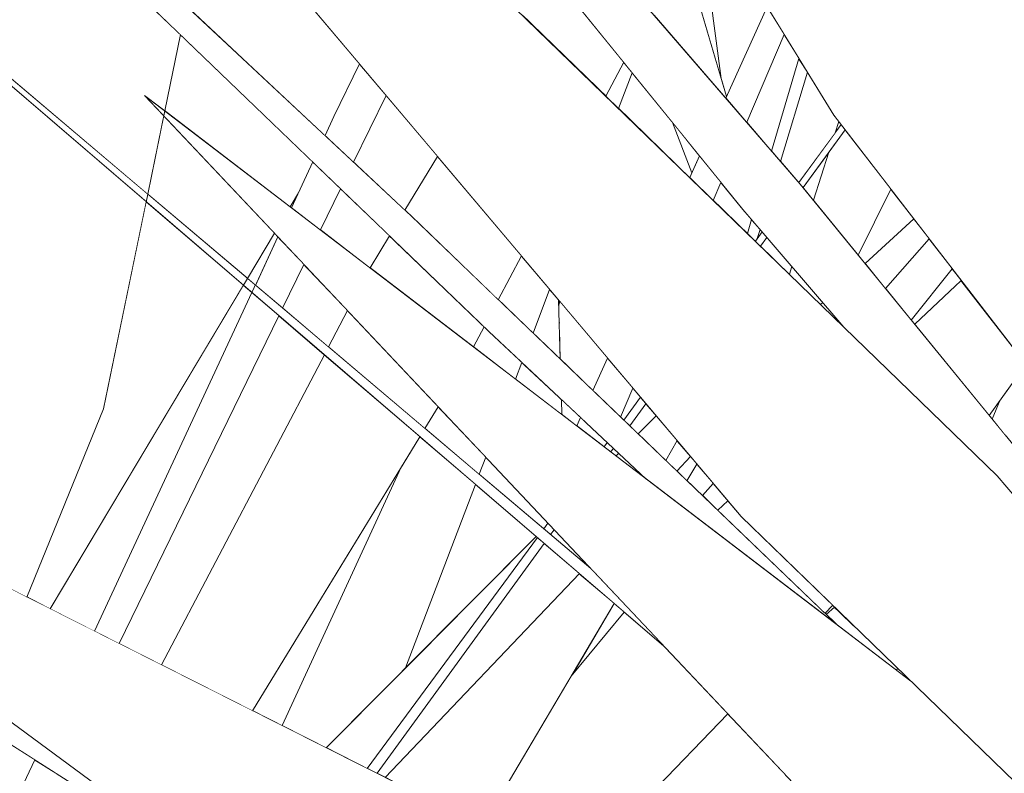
# Model space of a CAD drawing. Header units: millimetres. Extents: x 0 to 650, y -1 to 707.
# Tile 117 of 131: x 497.975 to 499.164, y 341.229 to 342.14. Entities that reach past the tile are written whole.
import ezdxf
from ezdxf.xclip import XClip

# ---------------------------------------------------------------- set-up
doc = ezdxf.new("R2010")
doc.units = ezdxf.units.MM
doc.header["$MEASUREMENT"] = 0
doc.header["$XCLIPFRAME"] = 0
doc.linetypes.add('Wipeout_Contour', pattern=[1000, 0, -1000])
doc.layers.add('Interior - Mobiliário .ARQ', color=7, linetype='Continuous')

# ---------------------------------------------------------------- blocks, each defined once
blk = doc.blocks.new('Desenho_2_2', base_point=(960.5741, 336.178))
at = {"color": 254, "linetype": 'Wipeout_Contour', "lineweight": 0, "ltscale": 4829.388295}
blk.add_wipeout([(498.3601, 340.8322), (496.8263, 341.4736), (498.3321, 340.7368), (498.6807, 340.606), (499.3805, 340.2944), (499.5772, 340.242), (499.5427, 340.2639), (498.9261, 340.5595)], dxfattribs=at).dxf.layer = 'Interior - Mobiliário .ARQ'
at = {"color": 254, "linetype": 'Wipeout_Contour', "lineweight": 0, "ltscale": 2412.343646}
blk.add_wipeout([(496.6224, 341.2489), (496.6224, 341.2266), (498.2329, 340.6751), (497.9591, 340.8016)], dxfattribs=at).dxf.layer = 'Interior - Mobiliário .ARQ'
at = {"color": 254, "linetype": 'Wipeout_Contour', "lineweight": 0, "ltscale": 3622.283626}
blk.add_wipeout([(497.2666, 341.8034), (498.2342, 341.0933), (498.5366, 340.9242), (498.3592, 341.0903), (498.974, 340.8601), (498.4406, 341.2123)], dxfattribs=at).dxf.layer = 'Interior - Mobiliário .ARQ'
at = {"color": 254, "linetype": 'Wipeout_Contour', "lineweight": 0, "ltscale": 3017.985279}
blk.add_wipeout([(497.2213, 341.7347), (498.6121, 340.8535), (498.5366, 340.9242), (498.2342, 341.0933), (497.7217, 341.4695)], dxfattribs=at).dxf.layer = 'Interior - Mobiliário .ARQ'
at = {"color": 254, "linetype": 'Wipeout_Contour', "lineweight": 0, "ltscale": 7858.786421}
blk.add_wipeout([(497.2317, 343.4568), (498.8465, 341.5397), (500.0496, 340.3721), (500.1416, 340.3179), (500.1664, 340.2924), (500.1815, 340.2862), (500.4771, 339.978), (500.4885, 339.978), (499.9777, 340.5327), (499.9716, 340.6139), (499.5283, 341.137), (499.5223, 341.1537), (499.1558, 341.589)], dxfattribs=at).dxf.layer = 'Interior - Mobiliário .ARQ'
at = {"color": 254, "linetype": 'Wipeout_Contour', "lineweight": 0, "ltscale": 3020.506734}
blk.add_wipeout([(498.4478, 341.903), (496.7129, 343.525), (498.5417, 341.7635), (498.7316, 341.5854), (498.9626, 341.4086)], dxfattribs=at).dxf.layer = 'Interior - Mobiliário .ARQ'
at = {"color": 254, "linetype": 'Wipeout_Contour', "lineweight": 0, "ltscale": 1812.084688}
blk.add_wipeout([(498.6649, 341.4768), (497.3103, 342.6223), (498.7532, 341.3831)], dxfattribs=at).dxf.layer = 'Interior - Mobiliário .ARQ'
at = {"color": 254, "linetype": 'Wipeout_Contour', "lineweight": 0, "ltscale": 2418.142684}
blk.add_wipeout([(499.0517, 341.3405), (498.1258, 342.0488), (499.2766, 340.8279), (500.0496, 340.3721)], dxfattribs=at).dxf.layer = 'Interior - Mobiliário .ARQ'
at = {"color": 254, "linetype": 'Wipeout_Contour', "lineweight": 0, "ltscale": 6655.746854}
blk.add_wipeout([(498.518, 344.1501), (499.317, 342.3004), (499.6468, 341.7447), (499.9098, 341.2586), (499.9624, 341.2079), (500.1622, 340.8269), (500.2048, 340.7945), (500.102, 340.9995), (500.0898, 341.0791), (499.7933, 341.6944), (499.4702, 342.4851)], dxfattribs=at).dxf.layer = 'Interior - Mobiliário .ARQ'
at = {"color": 254, "linetype": 'Wipeout_Contour', "lineweight": 0, "ltscale": 4231.731787}
blk.add_wipeout([(497.464, 343.6221), (498.8487, 341.9108), (498.9706, 341.7687), (499.1558, 341.589), (499.5223, 341.1537), (499.4921, 341.2379), (498.9179, 341.9416)], dxfattribs=at).dxf.layer = 'Interior - Mobiliário .ARQ'
at = {"color": 254, "linetype": 'Wipeout_Contour', "lineweight": 0, "ltscale": 3628.665806}
blk.add_wipeout([(497.6982, 344.0707), (498.9586, 342.0249), (499.4289, 341.4139), (499.2602, 341.8837), (499.5622, 341.593), (499.2624, 342.0705)], dxfattribs=at).dxf.layer = 'Interior - Mobiliário .ARQ'
at = {"color": 254, "linetype": 'Wipeout_Contour', "lineweight": 0, "ltscale": 2414.383628}
blk.add_wipeout([(497.892, 341.028), (497.9162, 341.0178), (498.0191, 341.2293), (497.9932, 341.2457)], dxfattribs=at).dxf.layer = 'Interior - Mobiliário .ARQ'
at = {"color": 254, "linetype": 'Wipeout_Contour', "lineweight": 0, "ltscale": 3025.090816}
blk.add_wipeout([(497.989, 344.5381), (499.5699, 341.6609), (499.6778, 341.4818), (499.9098, 341.2586), (499.6468, 341.7447)], dxfattribs=at).dxf.layer = 'Interior - Mobiliário .ARQ'
at = {"layer": 'Interior - Mobiliário .ARQ', "color": 7, "linetype": 'Continuous', "lineweight": 0}
for p, q in [((498.9451, 341.7985), (498.9425, 341.7961)), ((498.6892, 341.6178), (498.6923, 341.6222)), ((498.6987, 341.6162), (498.6955, 341.613)), ((499.1558, 341.589), (499.5223, 341.1537)), ((498.6164, 341.5178), (498.6207, 341.5237)), ((498.6604, 341.4806), (498.6609, 341.4811))]:
    blk.add_line(p, q, dxfattribs=at)
at = {"color": 254, "linetype": 'Wipeout_Contour', "lineweight": 0, "ltscale": 1814.893294}
blk.add_wipeout([(498.7768, 342.2255), (498.8223, 342.0693), (498.7967, 342.2631)], dxfattribs=at).dxf.layer = 'Interior - Mobiliário .ARQ'
at = {"color": 254, "linetype": 'Wipeout_Contour', "lineweight": 0, "ltscale": 3019.133733}
blk.add_wipeout([(497.672, 341.5993), (497.9838, 341.4423), (498.0765, 341.6698), (498.1278, 341.9203), (497.888, 342.1262)], dxfattribs=at).dxf.layer = 'Interior - Mobiliário .ARQ'
at = {"color": 254, "linetype": 'Wipeout_Contour', "lineweight": 0, "ltscale": 2418.842293}
blk.add_wipeout([(498.6831, 342.0479), (498.6985, 342.0329), (498.7149, 342.0762), (498.7047, 342.0888)], dxfattribs=at).dxf.layer = 'Interior - Mobiliário .ARQ'
at = {"color": 254, "linetype": 'Wipeout_Contour', "lineweight": 0, "ltscale": 1814.013131}
blk.add_wipeout([(498.7962, 341.9757), (498.7636, 342.016), (498.7869, 341.9552)], dxfattribs=at).dxf.layer = 'Interior - Mobiliário .ARQ'
at = {"color": 254, "linetype": 'Wipeout_Contour', "lineweight": 0, "ltscale": 1814.702365}
blk.add_wipeout([(498.8699, 341.8665), (498.9048, 341.8327), (498.8777, 341.8771)], dxfattribs=at).dxf.layer = 'Interior - Mobiliário .ARQ'
at = {"color": 254, "linetype": 'Wipeout_Contour', "lineweight": 0, "ltscale": 2419.601746}
blk.add_wipeout([(499.0562, 341.7721), (499.146, 341.662), (499.1906, 341.7234), (499.1124, 341.8251)], dxfattribs=at).dxf.layer = 'Interior - Mobiliário .ARQ'
at = {"color": 254, "linetype": 'Wipeout_Contour', "lineweight": 0, "ltscale": 2418.138537}
blk.add_wipeout([(498.6272, 341.8), (498.6281, 341.7299), (498.6676, 341.692), (498.6853, 341.7311)], dxfattribs=at).dxf.layer = 'Interior - Mobiliário .ARQ'
at = {"color": 254, "linetype": 'Wipeout_Contour', "lineweight": 0, "ltscale": 2417.5953}
blk.add_wipeout([(498.5232, 341.7448), (498.574, 341.7059), (498.5816, 341.726), (498.5417, 341.7635)], dxfattribs=at).dxf.layer = 'Interior - Mobiliário .ARQ'
at = {"color": 254, "linetype": 'Wipeout_Contour', "lineweight": 0, "ltscale": 2418.083114}
blk.add_wipeout([(498.7048, 341.6563), (498.712, 341.6493), (498.7316, 341.6761), (498.725, 341.6839)], dxfattribs=at).dxf.layer = 'Interior - Mobiliário .ARQ'
at = {"color": 254, "linetype": 'Wipeout_Contour', "lineweight": 0, "ltscale": 2417.8564}
blk.add_wipeout([(498.6295, 341.6811), (498.6301, 341.663), (498.6482, 341.6492), (498.6527, 341.6593)], dxfattribs=at).dxf.layer = 'Interior - Mobiliário .ARQ'
at = {"color": 254, "linetype": 'Wipeout_Contour', "lineweight": 0, "ltscale": 2418.069517}
blk.add_wipeout([(498.7689, 341.5947), (498.781, 341.583), (498.793, 341.6032), (498.7855, 341.6121)], dxfattribs=at).dxf.layer = 'Interior - Mobiliário .ARQ'
at = {"color": 254, "linetype": 'Wipeout_Contour', "lineweight": 0, "ltscale": 3020.91585}
blk.add_wipeout([(498.4167, 341.2243), (498.4406, 341.2123), (498.5277, 341.1548), (498.6932, 341.4346), (498.6511, 341.4708)], dxfattribs=at).dxf.layer = 'Interior - Mobiliário .ARQ'
at = {"color": 254, "linetype": 'Wipeout_Contour', "lineweight": 0, "ltscale": 2419.31448}
blk.add_wipeout([(498.9595, 341.43), (498.9494, 341.4213), (498.9626, 341.4086), (499.0339, 341.3541)], dxfattribs=at).dxf.layer = 'Interior - Mobiliário .ARQ'
at = {"color": 254, "linetype": 'Wipeout_Contour', "lineweight": 0, "ltscale": 2414.28562}
blk.add_wipeout([(497.9283, 341.2868), (497.8319, 341.0531), (497.892, 341.028), (497.9932, 341.2457)], dxfattribs=at).dxf.layer = 'Interior - Mobiliário .ARQ'
at = {"layer": 'Interior - Mobiliário .ARQ', "color": 7, "linetype": 'Continuous', "lineweight": 0}
for p, q in [((498.9078, 341.842), (498.9048, 341.8327)), ((499.0339, 341.3541), (499.0358, 341.356)), ((497.892, 341.028), (497.9932, 341.2457))]:
    blk.add_line(p, q, dxfattribs=at)
at = {"color": 254, "linetype": 'Wipeout_Contour', "lineweight": 0, "ltscale": 4228.220381}
blk.add_wipeout([(497.8903, 342.1319), (498.1297, 341.9295), (498.149, 342.0241), (498.1258, 342.0488), (498.1503, 342.0301), (498.1692, 342.1223), (497.9664, 342.3176)], dxfattribs=at).dxf.layer = 'Interior - Mobiliário .ARQ'
at = {"color": 254, "linetype": 'Wipeout_Contour', "lineweight": 0, "ltscale": 3025.081582}
blk.add_wipeout([(498.7967, 342.2631), (498.8223, 342.0693), (498.8287, 342.0473), (498.8779, 342.1559), (498.8037, 342.2764)], dxfattribs=at).dxf.layer = 'Interior - Mobiliário .ARQ'
at = {"color": 254, "linetype": 'Wipeout_Contour', "lineweight": 0, "ltscale": 2418.784537}
blk.add_wipeout([(498.5829, 342.1451), (498.6831, 342.0479), (498.7047, 342.0888), (498.6155, 342.199)], dxfattribs=at).dxf.layer = 'Interior - Mobiliário .ARQ'
at = {"color": 254, "linetype": 'Wipeout_Contour', "lineweight": 0, "ltscale": 3020.320497}
blk.add_wipeout([(497.9838, 341.4423), (498.0119, 341.4281), (498.2452, 341.8194), (498.1278, 341.9203), (498.0765, 341.6698)], dxfattribs=at).dxf.layer = 'Interior - Mobiliário .ARQ'
at = {"color": 254, "linetype": 'Wipeout_Contour', "lineweight": 0, "ltscale": 2419.58029}
blk.add_wipeout([(498.9962, 341.8456), (499.0208, 341.8154), (499.0737, 341.8753), (499.055, 341.8997)], dxfattribs=at).dxf.layer = 'Interior - Mobiliário .ARQ'
at = {"color": 254, "linetype": 'Wipeout_Contour', "lineweight": 0, "ltscale": 2417.896982}
blk.add_wipeout([(498.5532, 341.8018), (498.5952, 341.7615), (498.6152, 341.8142), (498.5812, 341.8547)], dxfattribs=at).dxf.layer = 'Interior - Mobiliário .ARQ'
at = {"color": 254, "linetype": 'Wipeout_Contour', "lineweight": 0, "ltscale": 2417.679586}
blk.add_wipeout([(498.5816, 341.726), (498.574, 341.7059), (498.6301, 341.663), (498.6295, 341.6811)], dxfattribs=at).dxf.layer = 'Interior - Mobiliário .ARQ'
at = {"color": 254, "linetype": 'Wipeout_Contour', "lineweight": 0, "ltscale": 3024.836993}
blk.add_wipeout([(499.1596, 341.6807), (499.1497, 341.6575), (499.1657, 341.6378), (499.2073, 341.7017), (499.1906, 341.7234)], dxfattribs=at).dxf.layer = 'Interior - Mobiliário .ARQ'
at = {"color": 254, "linetype": 'Wipeout_Contour', "lineweight": 0, "ltscale": 1813.82559}
blk.add_wipeout([(498.6527, 341.6593), (498.6482, 341.6492), (498.681, 341.624)], dxfattribs=at).dxf.layer = 'Interior - Mobiliário .ARQ'
at = {"color": 254, "linetype": 'Wipeout_Contour', "lineweight": 0, "ltscale": 3624.842358}
blk.add_wipeout([(498.4359, 341.5992), (498.2921, 341.287), (498.3452, 341.2603), (498.4412, 341.3569), (498.5256, 341.5786), (498.4585, 341.6362)], dxfattribs=at).dxf.layer = 'Interior - Mobiliário .ARQ'
at = {"color": 254, "linetype": 'Wipeout_Contour', "lineweight": 0, "ltscale": 2418.149058}
blk.add_wipeout([(498.7557, 341.6074), (498.7689, 341.5947), (498.7855, 341.6121), (498.7691, 341.6316)], dxfattribs=at).dxf.layer = 'Interior - Mobiliário .ARQ'
at = {"color": 254, "linetype": 'Wipeout_Contour', "lineweight": 0, "ltscale": 3625.793186}
blk.add_wipeout([(498.7521, 341.2198), (498.6588, 341.0682), (498.6968, 341.0432), (498.8213, 341.1528), (498.9, 341.2274), (498.8305, 341.3011)], dxfattribs=at).dxf.layer = 'Interior - Mobiliário .ARQ'
at = {"layer": 'Interior - Mobiliário .ARQ', "color": 7, "linetype": 'Continuous', "lineweight": 0}
for p, q in [((498.574, 341.7059), (498.5816, 341.726)), ((499.1906, 341.7234), (499.146, 341.662)), ((498.6295, 341.6811), (498.6301, 341.663)), ((499.1596, 341.6807), (499.1497, 341.6575)), ((498.6527, 341.6593), (498.6482, 341.6492)), ((498.6848, 341.6292), (498.681, 341.624))]:
    blk.add_line(p, q, dxfattribs=at)
at = {"color": 254, "linetype": 'Wipeout_Contour', "lineweight": 0, "ltscale": 2419.935498}
blk.add_wipeout([(498.7413, 342.1456), (498.8279, 342.0456), (498.7768, 342.2255), (498.7585, 342.1908)], dxfattribs=at).dxf.layer = 'Interior - Mobiliário .ARQ'
at = {"color": 254, "linetype": 'Wipeout_Contour', "lineweight": 0, "ltscale": 2416.938041}
blk.add_wipeout([(498.149, 342.0241), (498.1297, 341.9295), (498.2501, 341.8276), (498.2827, 341.8823)], dxfattribs=at).dxf.layer = 'Interior - Mobiliário .ARQ'
at = {"color": 254, "linetype": 'Wipeout_Contour', "lineweight": 0, "ltscale": 1814.646437}
blk.add_wipeout([(499.0521, 341.7771), (499.1124, 341.8251), (499.1015, 341.8393)], dxfattribs=at).dxf.layer = 'Interior - Mobiliário .ARQ'
at = {"color": 254, "linetype": 'Wipeout_Contour', "lineweight": 0, "ltscale": 2417.707421}
blk.add_wipeout([(498.6152, 341.8142), (498.5952, 341.7615), (498.6281, 341.7299), (498.626, 341.8015)], dxfattribs=at).dxf.layer = 'Interior - Mobiliário .ARQ'
at = {"color": 254, "linetype": 'Wipeout_Contour', "lineweight": 0, "ltscale": 2416.161528}
blk.add_wipeout([(498.2557, 341.8104), (498.0655, 341.4011), (498.0953, 341.3861), (498.2882, 341.7825)], dxfattribs=at).dxf.layer = 'Interior - Mobiliário .ARQ'
at = {"color": 254, "linetype": 'Wipeout_Contour', "lineweight": 0, "ltscale": 2418.014381}
blk.add_wipeout([(498.6853, 341.7311), (498.6676, 341.692), (498.7009, 341.66), (498.7158, 341.6948)], dxfattribs=at).dxf.layer = 'Interior - Mobiliário .ARQ'
at = {"color": 254, "linetype": 'Wipeout_Contour', "lineweight": 0, "ltscale": 2417.197534}
blk.add_wipeout([(498.4646, 341.6462), (498.5302, 341.5908), (498.538, 341.6114), (498.4806, 341.6724)], dxfattribs=at).dxf.layer = 'Interior - Mobiliário .ARQ'
at = {"color": 254, "linetype": 'Wipeout_Contour', "lineweight": 0, "ltscale": 2418.020979}
blk.add_wipeout([(498.722, 341.6397), (498.7557, 341.6074), (498.7691, 341.6316), (498.7438, 341.6616)], dxfattribs=at).dxf.layer = 'Interior - Mobiliário .ARQ'
at = {"color": 254, "linetype": 'Wipeout_Contour', "lineweight": 0, "ltscale": 2418.133121}
blk.add_wipeout([(498.793, 341.6032), (498.781, 341.583), (498.7999, 341.565), (498.8128, 341.5796)], dxfattribs=at).dxf.layer = 'Interior - Mobiliário .ARQ'
at = {"color": 254, "linetype": 'Wipeout_Contour', "lineweight": 0, "ltscale": 3625.932583}
blk.add_wipeout([(498.6412, 341.3468), (498.5277, 341.1548), (498.6264, 341.0896), (498.8305, 341.3011), (498.7532, 341.3831), (498.7052, 341.4243)], dxfattribs=at).dxf.layer = 'Interior - Mobiliário .ARQ'
at = {"layer": 'Interior - Mobiliário .ARQ', "color": 7, "linetype": 'Continuous', "lineweight": 0}
for p, q in [((498.5952, 341.7615), (498.6152, 341.8142)), ((498.626, 341.8015), (498.6281, 341.7299)), ((498.6272, 341.8), (498.6262, 341.7948)), ((498.6853, 341.7311), (498.6676, 341.692)), ((498.7557, 341.6074), (498.7691, 341.6316)), ((498.7689, 341.5947), (498.7855, 341.6121)), ((498.793, 341.6032), (498.781, 341.583))]:
    blk.add_line(p, q, dxfattribs=at)
at = {"color": 254, "linetype": 'Wipeout_Contour', "lineweight": 0, "ltscale": 2419.475674}
blk.add_wipeout([(498.8279, 342.0456), (498.8533, 342.0163), (498.8986, 342.1223), (498.8779, 342.1559)], dxfattribs=at).dxf.layer = 'Interior - Mobiliário .ARQ'
at = {"color": 254, "linetype": 'Wipeout_Contour', "lineweight": 0, "ltscale": 3021.01608}
blk.add_wipeout([(498.1503, 342.0301), (498.3017, 341.9142), (498.3118, 341.9311), (498.3291, 341.9683), (498.1692, 342.1223)], dxfattribs=at).dxf.layer = 'Interior - Mobiliário .ARQ'
at = {"color": 254, "linetype": 'Wipeout_Contour', "lineweight": 0, "ltscale": 2419.13209}
blk.add_wipeout([(498.7149, 342.0762), (498.6985, 342.0329), (498.7844, 341.9495), (498.7636, 342.016)], dxfattribs=at).dxf.layer = 'Interior - Mobiliário .ARQ'
at = {"color": 254, "linetype": 'Wipeout_Contour', "lineweight": 0, "ltscale": 2417.024436}
blk.add_wipeout([(498.287, 341.8777), (498.2599, 341.8194), (498.2926, 341.7917), (498.3183, 341.8445)], dxfattribs=at).dxf.layer = 'Interior - Mobiliário .ARQ'
at = {"color": 254, "linetype": 'Wipeout_Contour', "lineweight": 0, "ltscale": 2419.592298}
blk.add_wipeout([(499.0208, 341.8154), (499.0521, 341.7771), (499.1015, 341.8393), (499.0737, 341.8753)], dxfattribs=at).dxf.layer = 'Interior - Mobiliário .ARQ'
at = {"color": 254, "linetype": 'Wipeout_Contour', "lineweight": 0, "ltscale": 1813.608505}
blk.add_wipeout([(498.7158, 341.6948), (498.7009, 341.66), (498.725, 341.6839)], dxfattribs=at).dxf.layer = 'Interior - Mobiliário .ARQ'
at = {"color": 254, "linetype": 'Wipeout_Contour', "lineweight": 0, "ltscale": 3023.26684}
blk.add_wipeout([(498.8182, 341.5473), (498.9479, 341.4228), (498.9571, 341.4323), (498.8465, 341.5397), (498.8304, 341.5588)], dxfattribs=at).dxf.layer = 'Interior - Mobiliário .ARQ'
at = {"color": 254, "linetype": 'Wipeout_Contour', "lineweight": 0, "ltscale": 2416.725921}
blk.add_wipeout([(498.6004, 341.5144), (498.395, 341.2352), (498.4067, 341.2293), (498.6087, 341.5072)], dxfattribs=at).dxf.layer = 'Interior - Mobiliário .ARQ'
at = {"color": 254, "linetype": 'Wipeout_Contour', "lineweight": 0, "ltscale": 1813.004283}
blk.add_wipeout([(498.6412, 341.3468), (498.7052, 341.4243), (498.6932, 341.4346)], dxfattribs=at).dxf.layer = 'Interior - Mobiliário .ARQ'
at = {"layer": 'Interior - Mobiliário .ARQ', "color": 7, "linetype": 'Continuous', "lineweight": 0}
for p, q in [((498.7967, 342.2631), (498.8223, 342.0693)), ((498.8287, 342.0473), (498.7768, 342.2255)), ((498.1692, 342.1223), (498.1503, 342.0301)), ((498.6831, 342.0479), (498.7047, 342.0888)), ((498.6985, 342.0329), (498.7149, 342.0762)), ((498.1503, 342.0301), (498.1297, 341.9295)), ((499.0521, 341.7771), (499.1015, 341.8393)), ((499.0562, 341.7721), (499.1124, 341.8251)), ((500.0496, 340.3721), (498.8465, 341.5397)), ((498.9571, 341.4323), (498.9479, 341.4228)), ((498.9595, 341.43), (498.9494, 341.4213))]:
    blk.add_line(p, q, dxfattribs=at)
at = {"color": 254, "linetype": 'Wipeout_Contour', "lineweight": 0, "ltscale": 3626.465268}
blk.add_wipeout([(498.1762, 342.1569), (498.3439, 342.0002), (498.3546, 342.0233), (498.3856, 342.0869), (498.2261, 342.2762), (498.1884, 342.2163)], dxfattribs=at).dxf.layer = 'Interior - Mobiliário .ARQ'
at = {"color": 254, "linetype": 'Wipeout_Contour', "lineweight": 0, "ltscale": 2419.415721}
blk.add_wipeout([(498.8533, 342.0163), (498.8834, 341.9814), (498.9164, 342.0934), (498.8986, 342.1223)], dxfattribs=at).dxf.layer = 'Interior - Mobiliário .ARQ'
at = {"color": 254, "linetype": 'Wipeout_Contour', "lineweight": 0, "ltscale": 2418.934523}
blk.add_wipeout([(498.7844, 341.9495), (498.8129, 341.9219), (498.8222, 341.9436), (498.7962, 341.9757)], dxfattribs=at).dxf.layer = 'Interior - Mobiliário .ARQ'
at = {"color": 254, "linetype": 'Wipeout_Contour', "lineweight": 0, "ltscale": 2417.376475}
blk.add_wipeout([(498.3034, 341.9129), (498.3385, 341.8861), (498.3627, 341.9359), (498.3291, 341.9683)], dxfattribs=at).dxf.layer = 'Interior - Mobiliário .ARQ'
at = {"color": 254, "linetype": 'Wipeout_Contour', "lineweight": 0, "ltscale": 2419.671466}
blk.add_wipeout([(498.988, 341.8557), (498.9962, 341.8456), (499.055, 341.8997), (499.0275, 341.9355)], dxfattribs=at).dxf.layer = 'Interior - Mobiliário .ARQ'
at = {"color": 254, "linetype": 'Wipeout_Contour', "lineweight": 0, "ltscale": 2418.108301}
blk.add_wipeout([(498.712, 341.6493), (498.722, 341.6397), (498.7438, 341.6616), (498.7316, 341.6761)], dxfattribs=at).dxf.layer = 'Interior - Mobiliário .ARQ'
at = {"color": 254, "linetype": 'Wipeout_Contour', "lineweight": 0, "ltscale": 2418.125986}
blk.add_wipeout([(498.8128, 341.5796), (498.7999, 341.565), (498.8182, 341.5473), (498.8304, 341.5588)], dxfattribs=at).dxf.layer = 'Interior - Mobiliário .ARQ'
at = {"color": 254, "linetype": 'Wipeout_Contour', "lineweight": 0, "ltscale": 1812.378193}
blk.add_wipeout([(498.3452, 341.2603), (498.395, 341.2352), (498.6004, 341.5144)], dxfattribs=at).dxf.layer = 'Interior - Mobiliário .ARQ'
at = {"layer": 'Interior - Mobiliário .ARQ', "color": 7, "linetype": 'Continuous', "lineweight": 0}
for p, q in [((498.7636, 342.016), (498.7869, 341.9552)), ((498.7962, 341.9757), (498.7844, 341.9495)), ((498.3034, 341.9129), (498.3291, 341.9683)), ((498.3118, 341.9311), (498.3017, 341.9142)), ((498.7158, 341.6948), (498.7009, 341.66)), ((498.725, 341.6839), (498.7048, 341.6563)), ((498.712, 341.6493), (498.7316, 341.6761)), ((498.7438, 341.6616), (498.722, 341.6397)), ((498.8128, 341.5796), (498.7999, 341.565)), ((498.8182, 341.5473), (498.8304, 341.5588))]:
    blk.add_line(p, q, dxfattribs=at)
at = {"color": 254, "linetype": 'Wipeout_Contour', "lineweight": 0, "ltscale": 3022.469682}
blk.add_wipeout([(498.3439, 342.0002), (498.3784, 341.968), (498.4177, 342.0488), (498.3856, 342.0869), (498.3546, 342.0233)], dxfattribs=at).dxf.layer = 'Interior - Mobiliário .ARQ'
at = {"color": 254, "linetype": 'Wipeout_Contour', "lineweight": 0, "ltscale": 3024.13244}
blk.add_wipeout([(498.8942, 341.969), (498.9161, 341.9436), (498.9602, 342.0036), (498.9646, 342.0171), (498.9266, 342.0768)], dxfattribs=at).dxf.layer = 'Interior - Mobiliário .ARQ'
at = {"color": 254, "linetype": 'Wipeout_Contour', "lineweight": 0, "ltscale": 3023.471962}
blk.add_wipeout([(498.8222, 341.9436), (498.8129, 341.9219), (498.8541, 341.8818), (498.8591, 341.8987), (498.8487, 341.9108)], dxfattribs=at).dxf.layer = 'Interior - Mobiliário .ARQ'
at = {"color": 254, "linetype": 'Wipeout_Contour', "lineweight": 0, "ltscale": 2416.816765}
blk.add_wipeout([(498.6087, 341.5072), (498.4067, 341.2293), (498.4167, 341.2243), (498.6511, 341.4708)], dxfattribs=at).dxf.layer = 'Interior - Mobiliário .ARQ'
at = {"layer": 'Interior - Mobiliário .ARQ', "color": 7, "linetype": 'Continuous', "lineweight": 0}
for p, q in [((498.3439, 342.0002), (498.3546, 342.0233)), ((498.8222, 341.9436), (498.8129, 341.9219)), ((498.6412, 341.3468), (498.7052, 341.4243)), ((498.8305, 341.3011), (498.6264, 341.0896))]:
    blk.add_line(p, q, dxfattribs=at)
at = {"color": 254, "linetype": 'Wipeout_Contour', "lineweight": 0, "ltscale": 1814.553307}
blk.add_wipeout([(498.9526, 341.9802), (498.9214, 341.9373), (498.9338, 341.9221)], dxfattribs=at).dxf.layer = 'Interior - Mobiliário .ARQ'
at = {"color": 254, "linetype": 'Wipeout_Contour', "lineweight": 0, "ltscale": 2419.064827}
blk.add_wipeout([(498.8591, 341.8987), (498.8541, 341.8818), (498.8638, 341.8725), (498.8694, 341.8866)], dxfattribs=at).dxf.layer = 'Interior - Mobiliário .ARQ'
at = {"color": 254, "linetype": 'Wipeout_Contour', "lineweight": 0, "ltscale": 2416.343606}
blk.add_wipeout([(498.1465, 341.3603), (498.2565, 341.3049), (498.4585, 341.6362), (498.3431, 341.7353)], dxfattribs=at).dxf.layer = 'Interior - Mobiliário .ARQ'
at = {"layer": 'Interior - Mobiliário .ARQ', "color": 7, "linetype": 'Continuous', "lineweight": 0}
for p, q in [((498.8591, 341.8987), (498.8541, 341.8818)), ((498.8661, 341.8757), (498.8694, 341.8866)), ((498.872, 341.8837), (498.8638, 341.8725)), ((498.8699, 341.8665), (498.8777, 341.8771))]:
    blk.add_line(p, q, dxfattribs=at)
at = {"color": 254, "linetype": 'Wipeout_Contour', "lineweight": 0, "ltscale": 2419.528865}
blk.add_wipeout([(498.8834, 341.9814), (498.8942, 341.969), (498.9266, 342.0768), (498.9164, 342.0934)], dxfattribs=at).dxf.layer = 'Interior - Mobiliário .ARQ'
at = {"color": 254, "linetype": 'Wipeout_Contour', "lineweight": 0, "ltscale": 3024.896685}
blk.add_wipeout([(498.9338, 341.9221), (498.988, 341.8557), (499.0275, 341.9355), (498.9723, 342.0072), (498.9526, 341.9802)], dxfattribs=at).dxf.layer = 'Interior - Mobiliário .ARQ'
at = {"color": 254, "linetype": 'Wipeout_Contour', "lineweight": 0, "ltscale": 2415.98814}
blk.add_wipeout([(498.2452, 341.8194), (498.0119, 341.4281), (498.0655, 341.4011), (498.2557, 341.8104)], dxfattribs=at).dxf.layer = 'Interior - Mobiliário .ARQ'
at = {"color": 254, "linetype": 'Wipeout_Contour', "lineweight": 0, "ltscale": 2417.112298}
blk.add_wipeout([(498.3481, 341.7447), (498.4646, 341.6462), (498.4806, 341.6724), (498.3711, 341.7886)], dxfattribs=at).dxf.layer = 'Interior - Mobiliário .ARQ'
at = {"layer": 'Interior - Mobiliário .ARQ', "color": 7, "linetype": 'Continuous', "lineweight": 0}
for p, q in [((498.8779, 342.1559), (498.8279, 342.0456)), ((498.8986, 342.1223), (498.8533, 342.0163)), ((498.9164, 342.0934), (498.8834, 341.9814)), ((498.8942, 341.969), (498.9266, 342.0768)), ((499.4289, 341.4139), (498.9586, 342.0249)), ((498.9646, 342.0171), (498.9602, 342.0036)), ((498.9675, 342.0134), (498.9161, 341.9436)), ((498.9214, 341.9373), (498.9723, 342.0072)), ((498.9526, 341.9802), (498.9338, 341.9221)), ((498.9179, 341.9416), (499.4921, 341.2379)), ((498.988, 341.8557), (499.0275, 341.9355)), ((498.9706, 341.7687), (498.8487, 341.9108)), ((499.055, 341.8997), (498.9962, 341.8456)), ((499.0737, 341.8753), (499.0208, 341.8154)), ((498.4646, 341.6462), (498.4806, 341.6724)), ((498.0765, 341.6698), (497.9838, 341.4423))]:
    blk.add_line(p, q, dxfattribs=at)
at = {"color": 254, "linetype": 'Wipeout_Contour', "lineweight": 0, "ltscale": 2416.970088}
blk.add_wipeout([(498.2827, 341.8823), (498.2501, 341.8276), (498.2599, 341.8194), (498.287, 341.8777)], dxfattribs=at).dxf.layer = 'Interior - Mobiliário .ARQ'
at = {"color": 254, "linetype": 'Wipeout_Contour', "lineweight": 0, "ltscale": 2417.493894}
blk.add_wipeout([(498.3983, 341.8404), (498.5232, 341.7448), (498.536, 341.769), (498.4217, 341.8791)], dxfattribs=at).dxf.layer = 'Interior - Mobiliário .ARQ'
at = {"color": 254, "linetype": 'Wipeout_Contour', "lineweight": 0, "ltscale": 2416.226158}
blk.add_wipeout([(498.0953, 341.3861), (498.1465, 341.3603), (498.3431, 341.7353), (498.2882, 341.7825)], dxfattribs=at).dxf.layer = 'Interior - Mobiliário .ARQ'
at = {"layer": 'Interior - Mobiliário .ARQ', "color": 7, "linetype": 'Continuous', "lineweight": 0}
for p, q in [((498.1297, 341.9295), (498.0765, 341.6698)), ((498.2827, 341.8823), (498.2501, 341.8276)), ((498.2501, 341.8276), (498.0119, 341.4281)), ((498.2342, 341.0933), (497.2666, 341.8034)), ((498.5232, 341.7448), (498.536, 341.769))]:
    blk.add_line(p, q, dxfattribs=at)
at = {"color": 254, "linetype": 'Wipeout_Contour', "lineweight": 0, "ltscale": 3022.687875}
blk.add_wipeout([(498.4798, 341.975), (498.4404, 341.9099), (498.4478, 341.903), (498.5532, 341.8018), (498.5812, 341.8547)], dxfattribs=at).dxf.layer = 'Interior - Mobiliário .ARQ'
at = {"color": 254, "linetype": 'Wipeout_Contour', "lineweight": 0, "ltscale": 2417.050126}
blk.add_wipeout([(498.3183, 341.8445), (498.2926, 341.7917), (498.3481, 341.7447), (498.3711, 341.7886)], dxfattribs=at).dxf.layer = 'Interior - Mobiliário .ARQ'
at = {"color": 254, "linetype": 'Wipeout_Contour', "lineweight": 0, "ltscale": 1812.166}
blk.add_wipeout([(498.2565, 341.3049), (498.2921, 341.287), (498.4359, 341.5992)], dxfattribs=at).dxf.layer = 'Interior - Mobiliário .ARQ'
at = {"layer": 'Interior - Mobiliário .ARQ', "color": 7, "linetype": 'Continuous', "lineweight": 0}
for p, q in [((498.2557, 341.8104), (498.287, 341.8777)), ((498.5532, 341.8018), (498.5812, 341.8547)), ((498.3183, 341.8445), (498.2926, 341.7917)), ((498.0655, 341.4011), (498.2557, 341.8104)), ((498.2882, 341.7825), (498.0953, 341.3861)), ((498.3711, 341.7886), (498.3481, 341.7447)), ((498.3431, 341.7353), (498.1465, 341.3603))]:
    blk.add_line(p, q, dxfattribs=at)
at = {"color": 254, "linetype": 'Wipeout_Contour', "lineweight": 0, "ltscale": 2417.424724}
blk.add_wipeout([(498.3627, 341.9359), (498.3385, 341.8861), (498.3983, 341.8404), (498.4217, 341.8791)], dxfattribs=at).dxf.layer = 'Interior - Mobiliário .ARQ'
at = {"color": 254, "linetype": 'Wipeout_Contour', "lineweight": 0, "ltscale": 1812.886202}
blk.add_wipeout([(498.4412, 341.3569), (498.5989, 341.5157), (498.5256, 341.5786)], dxfattribs=at).dxf.layer = 'Interior - Mobiliário .ARQ'
at = {"layer": 'Interior - Mobiliário .ARQ', "color": 7, "linetype": 'Continuous', "lineweight": 0}
for p, q in [((498.3627, 341.9359), (498.3385, 341.8861)), ((498.4217, 341.8791), (498.3983, 341.8404)), ((497.2666, 341.8034), (498.4406, 341.2123)), ((498.2565, 341.3049), (498.4585, 341.6362)), ((498.2921, 341.287), (498.4359, 341.5992)), ((498.5989, 341.5157), (498.3452, 341.2603)), ((498.6004, 341.5144), (498.395, 341.2352)), ((498.4067, 341.2293), (498.6087, 341.5072)), ((498.4167, 341.2243), (498.6511, 341.4708)), ((498.6932, 341.4346), (498.5277, 341.1548))]:
    blk.add_line(p, q, dxfattribs=at)
at = {"color": 254, "linetype": 'Wipeout_Contour', "lineweight": 0, "ltscale": 2417.799408}
blk.add_wipeout([(498.3784, 341.968), (498.4404, 341.9099), (498.4798, 341.975), (498.4177, 342.0488)], dxfattribs=at).dxf.layer = 'Interior - Mobiliário .ARQ'
at = {"color": 254, "linetype": 'Wipeout_Contour', "lineweight": 0, "ltscale": 1813.51654}
blk.add_wipeout([(498.538, 341.6114), (498.5302, 341.5908), (498.608, 341.5249)], dxfattribs=at).dxf.layer = 'Interior - Mobiliário .ARQ'
at = {"layer": 'Interior - Mobiliário .ARQ', "color": 7, "linetype": 'Continuous', "lineweight": 0}
for p, q in [((498.9586, 342.0249), (497.6982, 344.0707)), ((498.8487, 341.9108), (497.464, 343.6221)), ((497.464, 343.6221), (498.9179, 341.9416)), ((498.5417, 341.7635), (496.7129, 343.525)), ((496.7129, 343.525), (498.4478, 341.903)), ((498.8465, 341.5397), (497.2317, 343.4568)), ((497.2317, 343.4568), (499.1558, 341.589)), ((498.7532, 341.3831), (497.3103, 342.6223)), ((497.3103, 342.6223), (498.6649, 341.4768)), ((498.3546, 342.0233), (498.3856, 342.0869)), ((499.2766, 340.8279), (498.1258, 342.0488)), ((498.1258, 342.0488), (499.0517, 341.3405)), ((498.4177, 342.0488), (498.3784, 341.968)), ((498.4798, 341.975), (498.4404, 341.9099)), ((498.4478, 341.903), (498.9626, 341.4086)), ((498.7316, 341.5854), (498.5417, 341.7635)), ((498.6121, 340.8535), (497.2213, 341.7347)), ((498.5302, 341.5908), (498.538, 341.6114)), ((498.4412, 341.3569), (498.5256, 341.5786)), ((498.6131, 341.5317), (498.6081, 341.5249))]:
    blk.add_line(p, q, dxfattribs=at)

msp = doc.modelspace()

# ---------------------------------------------------------------- block references
at = {"color": 7, "linetype": 'Continuous', "lineweight": 0}
ref = msp.add_blockref('Desenho_2_2', (960.5741, 336.178), dxfattribs=at)
XClip(ref).set_block_clipping_path([(351.923237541, 325.8360772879), (633.5139366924, 392.5007536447)])

doc.saveas('drawing.dxf')
